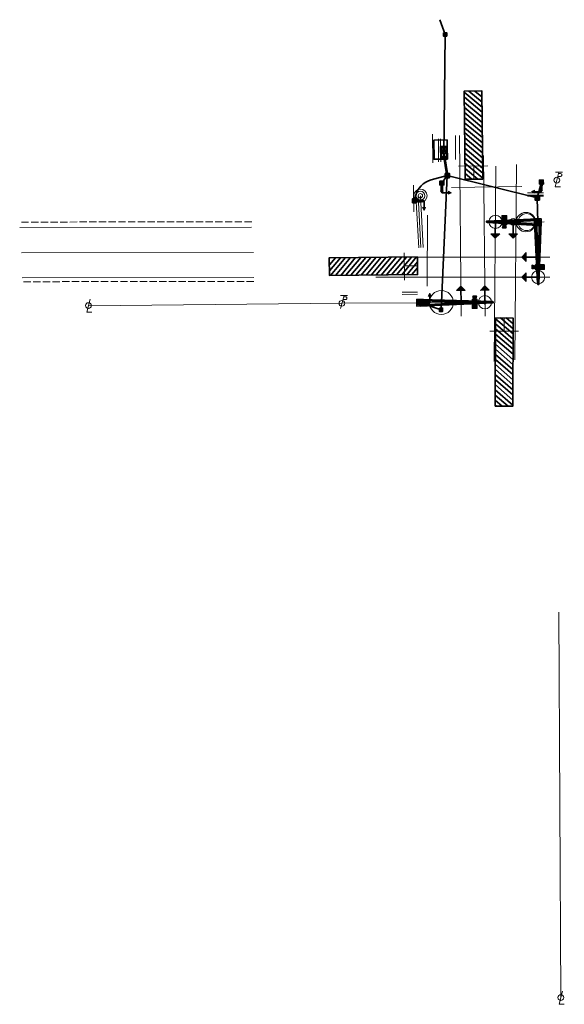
# Model space of a CAD drawing. Header units: feet. Extents: x 2273583 to 4547507, y 502165 to 1005095.
# Tile 1 of 2: x 2273583 to 2273830, y 502165 to 502612. Entities that reach past the tile are written whole.
import ezdxf

# ---------------------------------------------------------------- set-up
doc = ezdxf.new("R2010")
doc.units = ezdxf.units.FT
doc.header["$LTSCALE"] = 20
doc.header["$MEASUREMENT"] = 0
for name, pattern in [('CENTER LINE DOUBLE SOLID', [0]), ('foctvex', [0]), ('OhDOT_DGN3', [0.22, 0.165, -0.055])]:
    doc.linetypes.add(name, pattern=pattern)
for name, color, linetype, lineweight, true_color in [('LT_X_Poles', 2, 'Continuous', 15, 0xffff00), ('PM_X_CL_Double_Solid', 2, 'CENTER LINE DOUBLE SOLID', 15, 0xffff00), ('PM_X_Edge_Line', 2, 'Continuous', 15, 0xffff00), ('SG_P_Detection', 7, 'Continuous', 35, 0xb22222), ('SG_P_Heads', 2, 'Continuous', 35, 0xffff00), ('UT_X_Electric_Cells', 1, 'Continuous', 15, 0xff0000)]:
    doc.layers.add(name, color=color, linetype=linetype, lineweight=lineweight, true_color=true_color)
for name, color, linetype, lineweight in [('PV_X_EOP', 7, 'OhDOT_DGN3', 15), ('SG_P_Conduit', 4, 'Continuous', 35), ('SG_P_Controllers', 7, 'Continuous', 35), ('SG_P_Mast_Arm', 7, 'Continuous', 60), ('SG_P_Poles', 7, 'Continuous', 35), ('SG_P_PullBox', 7, 'Continuous', 35), ('UT_X_Misc_Cells', 7, 'Continuous', 15)]:
    doc.layers.add(name, color=color, linetype=linetype, lineweight=lineweight)
doc.layers.add('SC_Scratch1', color=1, linetype='Continuous', lineweight=15, plot=False)

# ---------------------------------------------------------------- blocks, each defined once
blk = doc.blocks.new('SPOLEP')
at = {"layer": 'SG_P_Poles', "linetype": 'foctvex'}
h = blk.add_hatch(color=7, dxfattribs=at)
edge = h.paths.add_edge_path()
edge.add_arc((0, 0), 0.06, 0, 360)
at = {"layer": 'SG_P_Poles', "color": 7, "linetype": 'Continuous', "lineweight": 35, "flags": 128}
blk.add_lwpolyline([(-0.075, -0.075), (0.075, -0.075), (0.075, 0.075), (-0.075, 0.075), (-0.075, -0.075)], dxfattribs=at)
at = {"layer": 'SG_P_Poles', "color": 7, "linetype": 'Continuous', "lineweight": 15}
blk.add_circle((0, 0), 0.06, dxfattribs=at)
blk = doc.blocks.new('SHP')
at = {"layer": 'SG_P_Heads', "linetype": 'foctvex', "true_color": 0xa56100}
h = blk.add_hatch(color=44, dxfattribs=at)
edge = h.paths.add_edge_path()
edge.add_arc((0, 0), 0.04, 0, 360)
at = {"layer": 'SG_P_Heads', "linetype": 'foctvex'}
blk.add_hatch(color=30, dxfattribs=at).paths.add_polyline_path([(0.27, 0.1), (0.37, 0), (0.27, -0.1)])
at = {"layer": 'SG_P_Heads', "color": 44, "linetype": 'Continuous', "lineweight": 35, "true_color": 0xa56100}
blk.add_line((0.04, 0), (0.27, 0), dxfattribs=at)
at = {"layer": 'SG_P_Heads', "color": 30, "linetype": 'Continuous', "lineweight": 15, "flags": 128}
blk.add_lwpolyline([(0.27, 0.1), (0.37, 0), (0.27, -0.1), (0.27, 0.1)], dxfattribs=at)
at = {"layer": 'SG_P_Heads', "color": 44, "linetype": 'Continuous', "lineweight": 15, "true_color": 0xa56100}
blk.add_circle((0, 0), 0.04, dxfattribs=at)
blk = doc.blocks.new('SPEDP')
at = {"layer": 'SG_P_Poles', "linetype": 'foctvex'}
h = blk.add_hatch(color=7, dxfattribs=at)
edge = h.paths.add_edge_path()
edge.add_arc((0, 0), 0.015, 0, 360)
at = {"layer": 'SG_P_Poles', "color": 7, "linetype": 'Continuous', "lineweight": 35, "flags": 128}
blk.add_lwpolyline([(-0.045, -0.045), (0.045, -0.045), (0.045, 0.045), (-0.045, 0.045), (-0.045, -0.045)], dxfattribs=at)
at = {"layer": 'SG_P_Poles', "color": 7, "linetype": 'Continuous', "lineweight": 15}
blk.add_circle((0, 0), 0.015, dxfattribs=at)
blk = doc.blocks.new('SIGPBP')
at = {"layer": 'SG_P_PullBox', "color": 7, "linetype": 'Continuous', "lineweight": 35, "flags": 128}
for points in [[(-0.075, 0.075), (0.075, 0.075), (0.075, -0.075), (-0.075, -0.075), (-0.075, 0.075)], [(-0.068, 0.05), (-0.006, 0.05)], [(-0.036, 0.05), (-0.036, -0.05)], [(0.006, -0.05), (0.006, 0.05), (0.043, 0.05), (0.047, 0.049), (0.053, 0.048), (0.055, 0.046), (0.058, 0.044), (0.061, 0.041), (0.063, 0.037), (0.065, 0.03), (0.065, 0.021), (0.064, 0.018), (0.062, 0.013), (0.059, 0.007), (0.056, 0.005), (0.054, 0.004), (0.052, 0.003), (0.05, 0.002), (0.043, 0.001), (0.006, 0.001)], [(0.043, 0.001), (0.065, -0.05)]]:
    blk.add_lwpolyline(points, dxfattribs=at)
at = {"layer": 'SG_P_PullBox', "color": 7, "linetype": 'Continuous', "lineweight": 60}
blk.add_point((0, 0), dxfattribs=at)
blk = doc.blocks.new('PEDPBP')
at = {"layer": 'SG_P_Detection', "linetype": 'foctvex', "true_color": 0xa56100}
h = blk.add_hatch(color=44, dxfattribs=at)
edge = h.paths.add_edge_path()
edge.add_line((0.18, 0.028), (0.18, -0.028))
edge.add_line((0.18, -0.028), (0.18, -0.028))
edge.add_arc((0.18, 0), 0.028, 270.0003, 449.9999)
at = {"layer": 'SG_P_Detection', "color": 44, "linetype": 'Continuous', "lineweight": 60, "true_color": 0xa56100}
blk.add_line((0, 0), (0.18, 0), dxfattribs=at)
at = {"layer": 'SG_P_Detection', "color": 44, "linetype": 'Continuous', "lineweight": 15, "true_color": 0xa56100, "flags": 128}
blk.add_lwpolyline([(0.18, 0.028), (0.18, -0.028), (0.18, -0.028, 0.999997), (0.18, 0.028)], format="xyb", dxfattribs=at)
blk = doc.blocks.new('PED1P')
at = {"layer": 'SG_P_Heads', "linetype": 'foctvex', "true_color": 0xa56100}
blk.add_hatch(color=44, dxfattribs=at).paths.add_polyline_path([(0.27, -0.15), (0.2, -0.15), (0.235, -0.22)])
at = {"layer": 'SG_P_Heads', "color": 44, "linetype": 'Continuous', "lineweight": 35, "true_color": 0xa56100, "flags": 128}
blk.add_lwpolyline([(0.06, 0), (0.235, 0), (0.235, -0.15)], dxfattribs=at)
at = {"layer": 'SG_P_Heads', "color": 44, "linetype": 'Continuous', "lineweight": 15, "true_color": 0xa56100, "flags": 128}
blk.add_lwpolyline([(0.27, -0.15), (0.2, -0.15), (0.235, -0.22), (0.27, -0.15)], dxfattribs=at)
at = {"layer": 'SG_P_Heads', "color": 46, "linetype": 'Continuous', "lineweight": 60, "true_color": 0x785200}
blk.add_point((0, 0), dxfattribs=at)
blk = doc.blocks.new('LPOLE')
at = {"layer": 'LT_X_Poles', "color": 44, "linetype": 'Continuous', "lineweight": 15, "true_color": 0xa56100, "flags": 128}
blk.add_lwpolyline([(0.039, 0.148), (-0.039, -0.152), (0.079, -0.152)], dxfattribs=at)
at = {"layer": 'LT_X_Poles', "color": 44, "linetype": 'Continuous', "lineweight": 15, "true_color": 0xa56100}
blk.add_circle((0, 0), 0.065, dxfattribs=at)
blk = doc.blocks.new('CBM_TS2P')
at = {"layer": 'SG_P_Controllers'}
for p, q in [((-0.06042, 0.13542), (0.03542, 0.01458)), ((0.03542, 0.13542), (-0.06042, 0.01458)), ((0.03542, 0.14167), (0.21042, 0.00833)), ((0.21042, 0.14167), (0.03542, 0.00833))]:
    blk.add_line(p, q, dxfattribs=at)
at = {"layer": 'SG_P_Controllers', "flags": 128}
for points in [[(0.21875, 0.15), (0.21875, 0), (0.21875, -0.15), (-0.21875, -0.15), (-0.21875, 0.15), (-0.06875, 0.15), (0.21875, 0.15)], [(-0.06875, 0.15), (-0.06875, 0), (0.21875, 0)], [(-0.06042, 0.01458), (-0.06042, 0.13542), (0.03542, 0.13542), (0.03542, 0.01458), (-0.06042, 0.01458)], [(0.21042, 0.00833), (0.03542, 0.00833), (0.03542, 0.14167), (0.21042, 0.14167), (0.21042, 0.00833)]]:
    blk.add_lwpolyline(points, dxfattribs=at)
blk = doc.blocks.new('TPW')
at = {"layer": 'UT_X_Misc_Cells', "color": 30, "linetype": 'Continuous', "lineweight": 15}
for p, q in [((0.128, 0.18), (-0.032, 0.18)), ((0.048, 0.18), (-0.032, -0.12)), ((0.023, 0.086), (0.083, 0.086)), ((0.04, 0.15), (0.083, 0.15))]:
    blk.add_line(p, q, dxfattribs=at)
blk.add_circle((0, 0), 0.065, dxfattribs=at)
blk.add_arc((0.083, 0.118), 0.0319, 268.8767, 91.1233, dxfattribs=at)
blk = doc.blocks.new('TLPW')
at = {"layer": 'UT_X_Misc_Cells', "color": 30, "linetype": 'Continuous', "lineweight": 15}
for p, q in [((0.048, 0.18), (-0.04, -0.15)), ((0.128, 0.18), (-0.032, 0.18)), ((0.023, 0.086), (0.083, 0.086)), ((0.04, 0.15), (0.083, 0.15)), ((0.08, -0.15), (-0.04, -0.15))]:
    blk.add_line(p, q, dxfattribs=at)
blk.add_circle((0, 0), 0.065, dxfattribs=at)
blk.add_arc((0.083, 0.118), 0.0319, 268.8767, 91.1233, dxfattribs=at)

msp = doc.modelspace()

# ---------------------------------------------------------------- hatches: boundary and pattern name
at = {"layer": 'SG_P_Detection'}
h = msp.add_hatch(dxfattribs=at)
h.set_pattern_fill('ANSI31', color=256, scale=14, angle=94.9475)
h.set_pattern_definition([(139.94750488, (2707418.7322, -1438934.6056), (-1.126106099, -1.3395465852), [])])
h.paths.add_polyline_path([(2273792.68, 502539.77), (2273784.68, 502539.69), (2273784.29, 502579.69), (2273792.29, 502579.76)])
h = msp.add_hatch(color=256, dxfattribs=at)
h.dxf.hatch_style = 1
h.paths.add_polyline_path([(2273803.31, 502517.61), (2273802.8, 502519.11), (2273803.5, 502519.11), (2273803.48, 502523.11), (2273801.48, 502523.11), (2273801.47, 502519.11), (2273802.17, 502519.11), (2273801.66, 502517.61)])
h = msp.add_hatch(dxfattribs=at)
h.set_pattern_fill('ANSI31', color=256, scale=14, angle=184.9508)
h.set_pattern_definition([(229.95083163, (4215212.2352, 936243.2129), (1.3396119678, -1.1260283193), [])])
h.paths.add_polyline_path([(2273763.05, 502504.44), (2273763.12, 502496.44), (2273723.13, 502496.05), (2273723.05, 502504.05)])
h = msp.add_hatch(color=256, dxfattribs=at)
h.dxf.hatch_style = 1
h.paths.add_polyline_path([(2273815.06, 502499), (2273816.56, 502499.51), (2273816.56, 502498.81), (2273820.56, 502498.83), (2273820.56, 502500.83), (2273816.56, 502500.85), (2273816.56, 502500.15), (2273815.06, 502500.65)])
h = msp.add_hatch(color=256, dxfattribs=at)
h.dxf.hatch_style = 1
h.paths.add_polyline_path([(2273788.18, 502486.65), (2273788.68, 502485.15), (2273787.98, 502485.15), (2273788, 502481.15), (2273790, 502481.15), (2273790.02, 502485.15), (2273789.32, 502485.15), (2273789.83, 502486.65)])
h = msp.add_hatch(dxfattribs=at)
h.set_pattern_fill('ANSI31', color=256, scale=14, angle=274.3166)
h.set_pattern_definition([(319.31661662, (1861575.9467, 2448608.0222), (1.140787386, 1.3270659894), [])])
h.paths.add_polyline_path([(2273798.42, 502476.75), (2273806.42, 502476.74), (2273806.37, 502436.74), (2273798.37, 502436.75)])

# ---------------------------------------------------------------- linework, layer by layer
at = {"layer": 'PM_X_CL_Double_Solid'}
msp.add_line((2273688.61, 502506.54, 1157.1), (2273583.36, 502506.38, 1159.8), dxfattribs=at)
at = {"layer": 'PM_X_Edge_Line'}
for p, q in [((2273687.81, 502518.02, 1156.73), (2273582.56, 502517.85, 1159.43)), ((2273688.86, 502495.12, 1156.89), (2273583.61, 502494.96, 1159.6))]:
    msp.add_line(p, q, dxfattribs=at)
at = {"layer": 'PV_X_EOP'}
for p, q in [((2273687.82, 502520.43, 1156.64), (2273582.57, 502520.27, 1159.35)), ((2273688.74, 502493.37, 1156.76), (2273583.49, 502493.2, 1159.46))]:
    msp.add_line(p, q, dxfattribs=at)
at = {"layer": 'SC_Scratch1'}
for p, q in [((2273774.84, 502604.68), (2273776.34, 502606.18)), ((2273769.88, 502560.17), (2273770, 502547.12)), ((2273772.52, 502558.08), (2273772.59, 502547.58)), ((2273773.52, 502558.08), (2273773.59, 502547.59)), ((2273780.34, 502548.74), (2273780.3, 502559.55)), ((2273782.07, 502559.53, 1154.67), (2273782.88, 502477.52, 1154.67)), ((2273793.03, 502550.48, 1155.19), (2273793.75, 502477.62, 1155.19)), ((2273781.7, 502545.68, 592.37), (2273795.05, 502545.77, 592.37)), ((2273788.68, 502539.73, 592.37), (2273788.63, 502545.73, 592.37)), ((2273797.83, 502457.06, 1155.96), (2273798.62, 502545.69, 1155.96)), ((2273807.21, 502457.75, 1155.82), (2273808, 502546.37, 1155.82)), ((2273775.57, 502540.36), (2273777.57, 502542.36)), ((2273761.33, 502524.96), (2273761.22, 502536.96)), ((2273762.38, 502532.12), (2273763.65, 502508.64)), ((2273763.38, 502532.18), (2273764.65, 502508.7)), ((2273764.38, 502532.23), (2273765.65, 502508.75)), ((2273812.96, 502533.47), (2273820.2, 502533.54)), ((2273812.97, 502532.47), (2273820.21, 502532.54)), ((2273812.97, 502531.97), (2273820.21, 502532.04)), ((2273816.39, 502530.26), (2273818.39, 502532.26)), ((2273817.67, 502521.43), (2273817.65, 502519.04)), ((2273794.66, 502520.41), (2273817.66, 502520.24)), ((2273820.51, 502520.31), (2273815.01, 502520.17)), ((2273817.66, 502520.24, 1156.21), (2273817.86, 502492.24)), ((2273744.27, 502504.4, 1155.98), (2273823.16, 502504.4, 1155.68)), ((2273757.06, 502506.36, 1155.83), (2273757.11, 502493.9)), ((2273763.08, 502500.44), (2273757.08, 502500.38)), ((2273744.18, 502495.27, 1155.87), (2273823.06, 502495.27, 1155.56)), ((2273762.99, 502488.49), (2273756.04, 502488.43)), ((2273763, 502487.49), (2273756.05, 502487.43)), ((2273613.74, 502482.33), (2273728.77, 502483.4, 1155.3)), ((2273728.77, 502483.4, 1155.3), (2273764.24, 502483.68)), ((2273764.24, 502483.68), (2273797.24, 502483.92)), ((2273772.98, 502479.75), (2273774.48, 502481.25)), ((2273802.42, 502476.75, 1155.93), (2273802.41, 502470.75, 1155.93)), ((2273795.94, 502470.7, 1155.93), (2273808.88, 502470.79, 1155.93))]:
    msp.add_line(p, q, dxfattribs=at)
for points in [[(2273778.51, 502535.89), (2273810.44, 502536.43)], [(2273827.26, 502343.32), (2273828.1, 502168.32)]]:
    msp.add_lwpolyline(points, dxfattribs=at)
at = {"layer": 'SC_Scratch1', "elevation": 1155.78}
msp.add_lwpolyline([(2273767.49, 502491.12), (2273767.57, 502523.39)], dxfattribs=at)
at = {"layer": 'SC_Scratch1'}
for centre, radius in [((2273764.38, 502532.23, 1155.55), 3), ((2273764.38, 502532.23, 1155.55), 2), ((2273764.38, 502532.23, 1155.55), 1), ((2273798.48, 502520.39, 1155.96), 3), ((2273806.48, 502520.33, 1155.96), 1.5), ((2273812.25, 502520.27), 4.42), ((2273812.57, 502520.28), 3.85), ((2273817.66, 502520.24), 1), ((2273817.84, 502495.26, 1155.73), 3), ((2273773.88, 502483.75), 5.42), ((2273793.68, 502483.89, 1155.19), 3)]:
    msp.add_circle(centre, radius, dxfattribs=at)
at = {"layer": 'SG_P_Conduit'}
for p, q in [((2273773.24, 502612.11, 1154.42), (2273775.59, 502605.43)), ((2273774.84, 502550.67), (2273776.32, 502541.33)), ((2273775.33, 502550.75), (2273776.82, 502541.4)), ((2273773.73, 502480.5), (2273776.57, 502541.36)), ((2273776.57, 502541.36), (2273774.12, 502537.99)), ((2273776.57, 502541.36), (2273817.39, 502531.26)), ((2273817.39, 502531.26), (2273819.26, 502538.43)), ((2273773.73, 502480.5), (2273764.23, 502483.68, 0.11))]:
    msp.add_line(p, q, dxfattribs=at)
at = {"layer": 'SG_P_Conduit', "flags": 128}
for points in [[(2273775.08, 502550.71), (2273775.59, 502605.43)], [(2273817.39, 502531.26), (2273817.66, 502520.24)]]:
    msp.add_lwpolyline(points, dxfattribs=at)
msp.add_lwpolyline([(2273761.64, 502529.87), (2273762.15, 502532.03, -0.275975), (2273769.29, 502539.4), (2273776.57, 502541.36)], format="xyb", dxfattribs=at)
at = {"layer": 'SG_P_Detection'}
for points, elevation in [([(2273792.68, 502539.77), (2273784.68, 502539.69), (2273784.29, 502579.69), (2273792.29, 502579.76)], 592.37), ([(2273798.42, 502476.75), (2273806.42, 502476.74), (2273806.37, 502436.74), (2273798.37, 502436.75)], 1155.93)]:
    msp.add_lwpolyline(points, close=True, dxfattribs=dict(at, elevation=elevation))
at = {"layer": 'SG_P_Detection', "flags": 128}
for points, elevation in [([(2273803.31, 502517.61), (2273802.8, 502519.11), (2273803.5, 502519.11), (2273803.48, 502523.11), (2273801.48, 502523.11), (2273801.47, 502519.11), (2273802.17, 502519.11), (2273801.66, 502517.61)], 1155.96), ([(2273815.06, 502499), (2273816.56, 502499.51), (2273816.56, 502498.81), (2273820.56, 502498.83), (2273820.56, 502500.83), (2273816.56, 502500.85), (2273816.56, 502500.15), (2273815.06, 502500.65)], 1155.81)]:
    msp.add_lwpolyline(points, close=True, dxfattribs=dict(at, elevation=elevation))
at = {"layer": 'SG_P_Detection'}
msp.add_lwpolyline([(2273763.05, 502504.44), (2273763.12, 502496.44), (2273723.13, 502496.05), (2273723.05, 502504.05)], close=True, dxfattribs=at)
at = {"layer": 'SG_P_Detection', "flags": 128}
msp.add_lwpolyline([(2273788.18, 502486.65), (2273788.68, 502485.15), (2273787.98, 502485.15), (2273788, 502481.15), (2273790, 502481.15), (2273790.02, 502485.15), (2273789.32, 502485.15), (2273789.83, 502486.65)], close=True, dxfattribs=at)
at = {"layer": 'SG_P_Mast_Arm'}
for points in [[(2273817.67, 502521.43), (2273794.66, 502520.41), (2273817.65, 502519.04)], [(2273764.23, 502484.88), (2273797.24, 502483.92), (2273764.25, 502482.48)]]:
    msp.add_lwpolyline(points, dxfattribs=at)
at = {"layer": 'SG_P_Mast_Arm', "elevation": 1156.21}
msp.add_lwpolyline([(2273818.85, 502520.32), (2273817.86, 502492.24), (2273816.46, 502520.2)], dxfattribs=at)

# ---------------------------------------------------------------- block references
at = {"layer": 'SG_P_Conduit', "xscale": 20, "yscale": 20, "zscale": 20}
msp.add_blockref('LPOLE', (2273828.1, 502168.32), dxfattribs=at)
at = {"layer": 'SG_P_Controllers', "xscale": 20, "yscale": 20, "zscale": 20, "rotation": 270.5904387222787}
msp.add_blockref('CBM_TS2P', (2273773.56, 502553.15), dxfattribs=at)
at = {"layer": 'SG_P_Heads'}
for name, p, xscale, yscale, zscale, rotation in [('PED1P', (2273774.12, 502538.29), -20, 20, 20, 90.13966998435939), ('PED1P', (2273819.26, 502538.73), 20, 20, 20, 269.4413032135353), ('PED1P', (2273761.34, 502529.86), 19.99999999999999, 19.99999999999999, 19.99999999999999, 0.25395733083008), ('SHP', (2273798.4, 502520.39), 20, 20, 20, 269.4881353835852), ('SHP', (2273806.48, 502520.33, 1155.96), 20, 20, 20, 269.4881353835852), ('SHP', (2273817.77, 502504.4, 1155.7), 20, 20, 20, 180), ('SHP', (2273817.84, 502495.26, 1155.73), 20, 20, 20, 180), ('SHP', (2273782.82, 502483.81, 1154.67), 20, 20, 20, 90.60094446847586), ('SHP', (2273793.68, 502483.89, 1155.19), 20, 20, 20, 90.60094446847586), ('PED1P', (2273763.92, 502483.67), -20, 20, 20, 180)]:
    msp.add_blockref(name, p, dxfattribs=dict(at, xscale=xscale, yscale=yscale, zscale=zscale, rotation=rotation))
at = {"layer": 'SG_P_Poles', "linetype": 'ByBlock', "xscale": 20, "yscale": 20, "zscale": 20}
for name, p, rotation in [('SPEDP', (2273774.11, 502537.99), 0.55869705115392), ('SPEDP', (2273819.26, 502538.43), 0.55869705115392), ('SPEDP', (2273761.64, 502529.87), 0.55869705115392), ('SPOLEP', (2273817.66, 502520.24, 1156.21), 1.441870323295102), ('SPOLEP', (2273764.24, 502483.68), 180.5586967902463)]:
    msp.add_blockref(name, p, dxfattribs=dict(at, rotation=rotation))
at = {"layer": 'SG_P_PullBox'}
for name, p, xscale, yscale, zscale in [('SIGPBP', (2273775.59, 502605.43), 10.0000002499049, 10.0000002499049, 10.0000002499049), ('SIGPBP', (2273776.57, 502541.36), 13.33333366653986, 13.33333366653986, 13.33333366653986), ('PEDPBP', (2273761.64, 502529.88), 20, 20, 20), ('SIGPBP', (2273817.39, 502531.26), 13.33333366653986, 13.33333366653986, 13.33333366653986), ('PEDPBP', (2273764.22, 502483.67), 20, 20, 20), ('SIGPBP', (2273773.73, 502480.5), 10.0000002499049, 10.0000002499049, 10.0000002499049)]:
    msp.add_blockref(name, p, dxfattribs=dict(at, xscale=xscale, yscale=yscale, zscale=zscale))
at = {"layer": 'SG_P_PullBox', "xscale": 20, "yscale": 20, "zscale": 20}
for p, rotation in [((2273774.12, 502537.99), 270), ((2273819.26, 502538.43), 269.4413032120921)]:
    msp.add_blockref('PEDPBP', p, dxfattribs=dict(at, rotation=rotation))
at = {"layer": 'UT_X_Electric_Cells', "xscale": 20, "yscale": 20, "zscale": 20}
for name, p in [('TLPW', (2273826.3, 502539.3, 1155.12)), ('LPOLE', (2273613.74, 502482.37)), ('TPW', (2273728.77, 502483.4, 1155.3))]:
    msp.add_blockref(name, p, dxfattribs=at)

doc.saveas('drawing.dxf')
